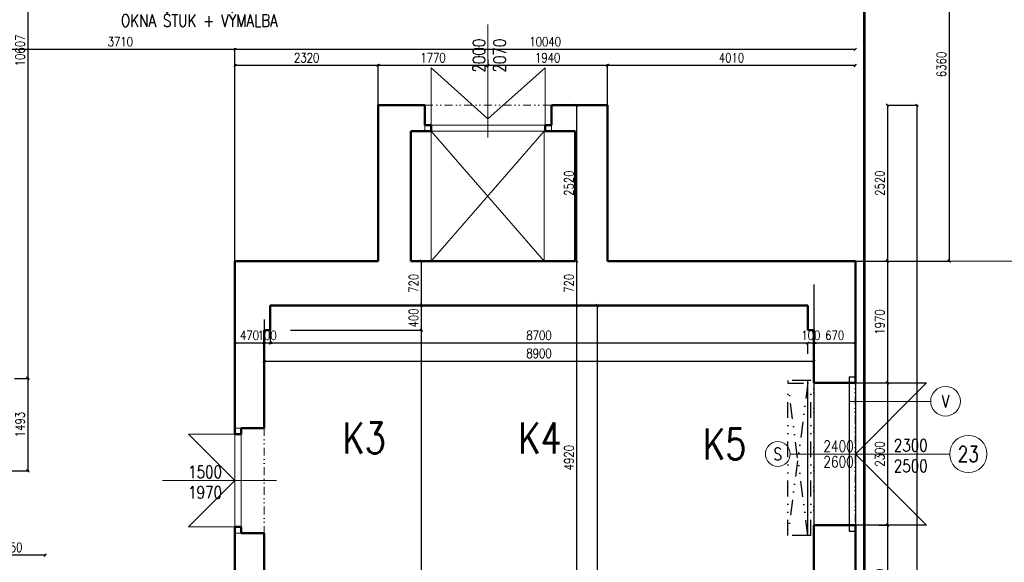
# Model space of a CAD drawing. Header units: millimetres. Extents: x -238874 to 551972, y -298952 to 658415.
# Tile 155 of 256: x 69474 to 85408, y 73399 to 82173. Entities that reach past the tile are written whole.
import ezdxf
from ezdxf.enums import TextEntityAlignment as Align

# ---------------------------------------------------------------- set-up
doc = ezdxf.new("R2010")
doc.units = ezdxf.units.MM
doc.header["$LTSCALE"] = 20
doc.linetypes.add('DIVIDE', pattern=[31.75, 12.7, -6.35, 0, -6.35, 0, -6.35])
doc.linetypes.add('DIVIDE2', pattern=[15.875, 6.35, -3.175, 0, -3.175, 0, -3.175])
for name, color, linetype in [('00_HEDVIKA _KRESBA', 1, 'Continuous'), ('CZ', 255, 'Continuous'), ('KOTY', 8, 'Continuous')]:
    doc.layers.add(name, color=color, linetype=linetype)
doc.layers.add('00_HEDVIKA_DEMOLICE', color=2, linetype='Continuous', lineweight=30, transparency=0.3)
for name, color, linetype, lineweight in [('CKBUBLINY', 1, 'Continuous', 18), ('CKBUBLINY DEMOLICE', 4, 'Continuous', 18), ('CKBUBLINY_POPIS', 3, 'Continuous', 25), ('CKDVERE_', 120, 'Continuous', 25), ('CKDVERE_OSY', 120, 'Continuous', 18), ('CKDVERE_POPIS', 120, 'Continuous', 25), ('CKTEXTY_MALE', 140, 'Continuous', 18), ('NOSNÉ', 8, 'Continuous', 50), ('PRUCHODY', 7, 'Continuous', 18)]:
    doc.layers.add(name, color=color, linetype=linetype, lineweight=lineweight)
doc.layers.add('CKNETISK', color=116, linetype='Continuous', lineweight=18, plot=False)
doc.styles.add('SIMPLEX', font='SIMPLEX.shx', dxfattribs={"width": 0.8, "bigfont": 'CAD13.shx'})
doc.styles.get("Standard").update_dxf_attribs({"font": 'simplex.shx', "width": 0.8})
doc.dimstyles.new('CKA', dxfattribs={"dimtxt": 200, "dimasz": 40, "dimexe": 20, "dimexo": 0.2, "dimgap": 50, "dimtad": 1, "dimdec": 0, "dimrnd": 1, "dimzin": 0, "dimdsep": 46, "dimtxsty": 'Standard', "dimblk1": 'OBLIQUE', "dimblk2": 'OBLIQUE', "dimsah": 1, "dimcen": 0.09, "dimclrd": 253, "dimclre": 253, "dimclrt": 253, "dimadec": 0, "dimazin": 0, "dimtfac": 1, "dimtdec": 0, "dimtix": 1, "dimtmove": 2, "dimatfit": 3, "dimfxl": 1, "dimtolj": 1, "dimtzin": 0, "dimarcsym": 0})

# ---------------------------------------------------------------- blocks, each defined once
blk = doc.blocks.new('_OBLIQUE')
at = {"color": 0, "linetype": 'ByBlock'}
blk.add_line((-0.5, -0.5), (0.5, 0.5), dxfattribs=at)
blk = doc.blocks.new('*D685')
at = {"layer": 'DEFPOINTS', "color": 0, "transparency": 16777216}
for p in [(69248, 81751), (69248, 81693), (72958, 78344)]:
    blk.add_point(p, dxfattribs=at)
at = {"layer": 'KOTY', "lineweight": -2, "transparency": 16777216}
for p, q in [((72958, 81693), (69248, 81693)), ((69248, 81370), (69248, 81673))]:
    blk.add_line(p, q, dxfattribs=at)
at = {"layer": 'KOTY', "lineweight": -2, "transparency": 16777216, "xscale": 40, "yscale": 40, "zscale": 40, "rotation": 180}
blk.add_blockref('_OBLIQUE', (69248, 81693), dxfattribs=at)
at = {"layer": 'KOTY', "lineweight": -2, "transparency": 16777216, "xscale": 40, "yscale": 40, "zscale": 40}
blk.add_blockref('_OBLIQUE', (72958, 81693), dxfattribs=at)
at = {"layer": 'KOTY', "transparency": 16777216, "insert": (71103, 81818), "char_height": 150, "attachment_point": 5, "style": 'SIMPLEX'}
blk.add_mtext('\\A1;3710', dxfattribs=at)
blk = doc.blocks.new('*D1030')
at = {"layer": 'DEFPOINTS', "color": 0, "transparency": 16777216}
for p in [(69010, 86980), (69010, 76373), (69605, 76373)]:
    blk.add_point(p, dxfattribs=at)
at = {"layer": 'KOTY', "lineweight": -2, "transparency": 16777216}
for p, q in [((69605, 86980), (69605, 76373)), ((69391, 76373), (69625, 76373))]:
    blk.add_line(p, q, dxfattribs=at)
at = {"layer": 'KOTY', "lineweight": -2, "transparency": 16777216, "xscale": 40, "yscale": 40, "zscale": 40}
for p, rotation in [((69605, 86980), 90), ((69605, 76373), 270)]:
    blk.add_blockref('_OBLIQUE', p, dxfattribs=dict(at, rotation=rotation))
at = {"layer": 'KOTY', "transparency": 16777216, "insert": (69480, 81676), "char_height": 150, "attachment_point": 5, "rotation": 90, "style": 'SIMPLEX'}
blk.add_mtext('\\A1;10607', dxfattribs=at)
blk = doc.blocks.new('*D1111')
at = {"layer": 'DEFPOINTS', "color": 0, "transparency": 16777216}
for p in [(69010, 76373), (67518, 74880), (69605, 74880)]:
    blk.add_point(p, dxfattribs=at)
at = {"layer": 'KOTY', "lineweight": -2, "transparency": 16777216}
for p, q in [((69605, 76373), (69605, 74880)), ((67898, 74880), (69625, 74880))]:
    blk.add_line(p, q, dxfattribs=at)
at = {"layer": 'KOTY', "lineweight": -2, "transparency": 16777216, "xscale": 40, "yscale": 40, "zscale": 40}
for p, rotation in [((69605, 76373), 90), ((69605, 74880), 270)]:
    blk.add_blockref('_OBLIQUE', p, dxfattribs=dict(at, rotation=rotation))
at = {"layer": 'KOTY', "transparency": 16777216, "insert": (69480, 75626), "char_height": 150, "attachment_point": 5, "rotation": 90, "style": 'SIMPLEX'}
blk.add_mtext('\\A1;1493', dxfattribs=at)
blk = doc.blocks.new('*D1113')
at = {"layer": 'DEFPOINTS', "color": 0, "transparency": 16777216}
for p in [(68738, 73514), (68738, 73024), (69888, 73024)]:
    blk.add_point(p, dxfattribs=at)
at = {"layer": 'KOTY', "lineweight": -2, "transparency": 16777216}
for p, q in [((68738, 73405), (68738, 73534)), ((69888, 73514), (68738, 73514))]:
    blk.add_line(p, q, dxfattribs=at)
at = {"layer": 'KOTY', "lineweight": -2, "transparency": 16777216, "xscale": 40, "yscale": 40, "zscale": 40, "rotation": 180}
blk.add_blockref('_OBLIQUE', (68738, 73514), dxfattribs=at)
at = {"layer": 'KOTY', "lineweight": -2, "transparency": 16777216, "xscale": 40, "yscale": 40, "zscale": 40}
blk.add_blockref('_OBLIQUE', (69888, 73514), dxfattribs=at)
at = {"layer": 'KOTY', "transparency": 16777216, "insert": (69313, 73639), "char_height": 150, "attachment_point": 5, "style": 'SIMPLEX'}
blk.add_mtext('\\A1;1150', dxfattribs=at)
blk = doc.blocks.new('*D1180')
at = {"layer": 'DEFPOINTS', "color": 0, "transparency": 16777216}
for p in [(83145, 80790), (83997, 80790), (83145, 48712)]:
    blk.add_point(p, dxfattribs=at)
at = {"layer": 'KOTY', "lineweight": -2, "transparency": 16777216}
for p, q in [((83526, 80790), (84017, 80790)), ((83997, 48712), (83997, 80790))]:
    blk.add_line(p, q, dxfattribs=at)
at = {"layer": 'KOTY', "lineweight": -2, "transparency": 16777216, "xscale": 40, "yscale": 40, "zscale": 40}
for p, rotation in [((83997, 80790), 90), ((83997, 48712), 270)]:
    blk.add_blockref('_OBLIQUE', p, dxfattribs=dict(at, rotation=rotation))
at = {"layer": 'KOTY', "transparency": 16777216, "insert": (83872, 64751), "char_height": 150, "attachment_point": 5, "rotation": 90, "style": 'SIMPLEX'}
blk.add_mtext('\\A1;32078', dxfattribs=at)
blk = doc.blocks.new('*D1181')
at = {"layer": 'DEFPOINTS', "color": 0, "transparency": 16777216}
for p in [(78825, 77550), (80288, 77550), (80288, 57650)]:
    blk.add_point(p, dxfattribs=at)
at = {"layer": 'KOTY', "lineweight": -2, "transparency": 16777216}
for p, q in [((79907, 77550), (78805, 77550)), ((78825, 57650), (78825, 77550))]:
    blk.add_line(p, q, dxfattribs=at)
at = {"layer": 'KOTY', "lineweight": -2, "transparency": 16777216, "xscale": 40, "yscale": 40, "zscale": 40}
for p, rotation in [((78825, 77550), 90), ((78825, 57650), 270)]:
    blk.add_blockref('_OBLIQUE', p, dxfattribs=dict(at, rotation=rotation))
at = {"layer": 'KOTY', "transparency": 16777216, "insert": (78700, 67600), "char_height": 150, "attachment_point": 5, "rotation": 90, "style": 'SIMPLEX'}
blk.add_mtext('\\A1;19900', dxfattribs=at)
blk = doc.blocks.new('*D1283')
at = {"layer": 'DEFPOINTS', "color": 0, "transparency": 16777216}
for p in [(72958, 81693), (72958, 77799), (82998, 77799)]:
    blk.add_point(p, dxfattribs=at)
at = {"layer": 'KOTY', "lineweight": -2, "transparency": 16777216}
for p, q in [((72958, 78180), (72958, 81713)), ((82998, 81693), (72958, 81693))]:
    blk.add_line(p, q, dxfattribs=at)
at = {"layer": 'KOTY', "lineweight": -2, "transparency": 16777216, "xscale": 40, "yscale": 40, "zscale": 40, "rotation": 180}
blk.add_blockref('_OBLIQUE', (72958, 81693), dxfattribs=at)
at = {"layer": 'KOTY', "lineweight": -2, "transparency": 16777216, "xscale": 40, "yscale": 40, "zscale": 40}
blk.add_blockref('_OBLIQUE', (82998, 81693), dxfattribs=at)
at = {"layer": 'KOTY', "transparency": 16777216, "insert": (77978, 81818), "char_height": 150, "attachment_point": 5, "style": 'SIMPLEX'}
blk.add_mtext('\\A1;10040', dxfattribs=at)
blk = doc.blocks.new('*D1284')
at = {"layer": 'DEFPOINTS', "color": 0, "transparency": 16777216}
for p in [(83148, 84630), (83148, 78270), (84516, 78270)]:
    blk.add_point(p, dxfattribs=at)
at = {"layer": 'KOTY', "lineweight": -2, "transparency": 16777216}
for p, q in [((84516, 84630), (84516, 78270)), ((83529, 78270), (84536, 78270))]:
    blk.add_line(p, q, dxfattribs=at)
at = {"layer": 'KOTY', "lineweight": -2, "transparency": 16777216, "xscale": 40, "yscale": 40, "zscale": 40}
for p, rotation in [((84516, 84630), 90), ((84516, 78270), 270)]:
    blk.add_blockref('_OBLIQUE', p, dxfattribs=dict(at, rotation=rotation))
at = {"layer": 'KOTY', "transparency": 16777216, "insert": (84391, 81450), "char_height": 150, "attachment_point": 5, "rotation": 90, "style": 'SIMPLEX'}
blk.add_mtext('\\A1;6360', dxfattribs=at)
blk = doc.blocks.new('*D1285')
at = {"layer": 'DEFPOINTS', "color": 0, "transparency": 16777216}
for p in [(78988, 81433), (78988, 78084), (82998, 78084)]:
    blk.add_point(p, dxfattribs=at)
at = {"layer": 'KOTY', "lineweight": -2, "transparency": 16777216}
for p, q in [((78988, 78465), (78988, 81453)), ((82998, 81433), (78988, 81433))]:
    blk.add_line(p, q, dxfattribs=at)
at = {"layer": 'KOTY', "lineweight": -2, "transparency": 16777216, "xscale": 40, "yscale": 40, "zscale": 40, "rotation": 180}
blk.add_blockref('_OBLIQUE', (78988, 81433), dxfattribs=at)
at = {"layer": 'KOTY', "lineweight": -2, "transparency": 16777216, "xscale": 40, "yscale": 40, "zscale": 40}
blk.add_blockref('_OBLIQUE', (82998, 81433), dxfattribs=at)
at = {"layer": 'KOTY', "transparency": 16777216, "insert": (80993, 81558), "char_height": 150, "attachment_point": 5, "style": 'SIMPLEX'}
blk.add_mtext('\\A1;4010', dxfattribs=at)
blk = doc.blocks.new('*D1286')
at = {"layer": 'DEFPOINTS', "color": 0, "transparency": 16777216}
for p in [(77048, 81908), (77048, 81433), (78988, 78084)]:
    blk.add_point(p, dxfattribs=at)
at = {"layer": 'KOTY', "lineweight": -2, "transparency": 16777216}
for p, q in [((77048, 81527), (77048, 81413)), ((78988, 81433), (77048, 81433))]:
    blk.add_line(p, q, dxfattribs=at)
at = {"layer": 'KOTY', "lineweight": -2, "transparency": 16777216, "xscale": 40, "yscale": 40, "zscale": 40, "rotation": 180}
blk.add_blockref('_OBLIQUE', (77048, 81433), dxfattribs=at)
at = {"layer": 'KOTY', "lineweight": -2, "transparency": 16777216, "xscale": 40, "yscale": 40, "zscale": 40}
blk.add_blockref('_OBLIQUE', (78988, 81433), dxfattribs=at)
at = {"layer": 'KOTY', "transparency": 16777216, "insert": (78018, 81558), "char_height": 150, "attachment_point": 5, "style": 'SIMPLEX'}
blk.add_mtext('\\A1;1940', dxfattribs=at)
blk = doc.blocks.new('*D1287')
at = {"layer": 'DEFPOINTS', "color": 0, "transparency": 16777216}
for p in [(77048, 81908), (75278, 81433), (75278, 78084)]:
    blk.add_point(p, dxfattribs=at)
at = {"layer": 'KOTY', "lineweight": -2, "transparency": 16777216}
for p, q in [((75278, 78465), (75278, 81453)), ((77048, 81433), (75278, 81433))]:
    blk.add_line(p, q, dxfattribs=at)
at = {"layer": 'KOTY', "lineweight": -2, "transparency": 16777216, "xscale": 40, "yscale": 40, "zscale": 40, "rotation": 180}
blk.add_blockref('_OBLIQUE', (75278, 81433), dxfattribs=at)
at = {"layer": 'KOTY', "lineweight": -2, "transparency": 16777216, "xscale": 40, "yscale": 40, "zscale": 40}
blk.add_blockref('_OBLIQUE', (77048, 81433), dxfattribs=at)
at = {"layer": 'KOTY', "transparency": 16777216, "insert": (76163, 81558), "char_height": 150, "attachment_point": 5, "style": 'SIMPLEX'}
blk.add_mtext('\\A1;1770', dxfattribs=at)
blk = doc.blocks.new('*D1288')
at = {"layer": 'DEFPOINTS', "color": 0, "transparency": 16777216}
for p in [(72958, 81433), (72958, 78084), (75278, 78084)]:
    blk.add_point(p, dxfattribs=at)
at = {"layer": 'KOTY', "lineweight": -2, "transparency": 16777216}
for p, q in [((72958, 78465), (72958, 81453)), ((75278, 81433), (72958, 81433))]:
    blk.add_line(p, q, dxfattribs=at)
at = {"layer": 'KOTY', "lineweight": -2, "transparency": 16777216, "xscale": 40, "yscale": 40, "zscale": 40, "rotation": 180}
blk.add_blockref('_OBLIQUE', (72958, 81433), dxfattribs=at)
at = {"layer": 'KOTY', "lineweight": -2, "transparency": 16777216, "xscale": 40, "yscale": 40, "zscale": 40}
blk.add_blockref('_OBLIQUE', (75278, 81433), dxfattribs=at)
at = {"layer": 'KOTY', "transparency": 16777216, "insert": (74118, 81558), "char_height": 150, "attachment_point": 5, "style": 'SIMPLEX'}
blk.add_mtext('\\A1;2320', dxfattribs=at)
blk = doc.blocks.new('*D1289')
at = {"layer": 'DEFPOINTS', "color": 0, "transparency": 16777216}
for p in [(78786, 80790), (78487, 78270), (78786, 78270)]:
    blk.add_point(p, dxfattribs=at)
at = {"layer": 'KOTY', "lineweight": -2, "transparency": 16777216}
for p, q in [((78487, 80790), (78487, 78270)), ((78405, 78270), (78467, 78270))]:
    blk.add_line(p, q, dxfattribs=at)
at = {"layer": 'KOTY', "lineweight": -2, "transparency": 16777216, "xscale": 40, "yscale": 40, "zscale": 40}
for p, rotation in [((78487, 80790), 90), ((78487, 78270), 270)]:
    blk.add_blockref('_OBLIQUE', p, dxfattribs=dict(at, rotation=rotation))
at = {"layer": 'KOTY', "transparency": 16777216, "insert": (78362, 79530), "char_height": 150, "attachment_point": 5, "rotation": 90, "style": 'SIMPLEX'}
blk.add_mtext('\\A1;2520', dxfattribs=at)
blk = doc.blocks.new('*D1290')
at = {"layer": 'DEFPOINTS', "color": 0, "transparency": 16777216}
for p in [(78988, 80790), (78988, 78270), (83518, 78270)]:
    blk.add_point(p, dxfattribs=at)
at = {"layer": 'KOTY', "lineweight": -2, "transparency": 16777216}
for p, q in [((83518, 80790), (83518, 78270)), ((79369, 78270), (83538, 78270))]:
    blk.add_line(p, q, dxfattribs=at)
at = {"layer": 'KOTY', "lineweight": -2, "transparency": 16777216, "xscale": 40, "yscale": 40, "zscale": 40}
for p, rotation in [((83518, 80790), 90), ((83518, 78270), 270)]:
    blk.add_blockref('_OBLIQUE', p, dxfattribs=dict(at, rotation=rotation))
at = {"layer": 'KOTY', "transparency": 16777216, "insert": (83393, 79530), "char_height": 150, "attachment_point": 5, "rotation": 90, "style": 'SIMPLEX'}
blk.add_mtext('\\A1;2520', dxfattribs=at)
blk = doc.blocks.new('*D1291')
at = {"layer": 'DEFPOINTS', "color": 0, "transparency": 16777216}
for p in [(78988, 78270), (82998, 76300), (83518, 76300)]:
    blk.add_point(p, dxfattribs=at)
at = {"layer": 'KOTY', "lineweight": -2, "transparency": 16777216}
for p, q in [((83518, 78270), (83518, 76300)), ((83379, 76300), (83538, 76300))]:
    blk.add_line(p, q, dxfattribs=at)
at = {"layer": 'KOTY', "lineweight": -2, "transparency": 16777216, "xscale": 40, "yscale": 40, "zscale": 40}
for p, rotation in [((83518, 78270), 90), ((83518, 76300), 270)]:
    blk.add_blockref('_OBLIQUE', p, dxfattribs=dict(at, rotation=rotation))
at = {"layer": 'KOTY', "transparency": 16777216, "insert": (83393, 77285), "char_height": 150, "attachment_point": 5, "rotation": 90, "style": 'SIMPLEX'}
blk.add_mtext('\\A1;1970', dxfattribs=at)
blk = doc.blocks.new('*D1292')
at = {"layer": 'DEFPOINTS', "color": 0, "transparency": 16777216}
for p in [(82998, 76300), (82998, 74000), (83518, 74000)]:
    blk.add_point(p, dxfattribs=at)
at = {"layer": 'KOTY', "lineweight": -2, "transparency": 16777216}
for p, q in [((83518, 76300), (83518, 74000)), ((83379, 74000), (83538, 74000))]:
    blk.add_line(p, q, dxfattribs=at)
at = {"layer": 'KOTY', "lineweight": -2, "transparency": 16777216, "xscale": 40, "yscale": 40, "zscale": 40}
for p, rotation in [((83518, 76300), 90), ((83518, 74000), 270)]:
    blk.add_blockref('_OBLIQUE', p, dxfattribs=dict(at, rotation=rotation))
at = {"layer": 'KOTY', "transparency": 16777216, "insert": (83393, 75150), "char_height": 150, "attachment_point": 5, "rotation": 90, "style": 'SIMPLEX'}
blk.add_mtext('\\A1;2300', dxfattribs=at)
blk = doc.blocks.new('*D1293')
at = {"layer": 'DEFPOINTS', "color": 0, "transparency": 16777216}
for p in [(82998, 74000), (82998, 72180), (83518, 72180)]:
    blk.add_point(p, dxfattribs=at)
at = {"layer": 'KOTY', "lineweight": -2, "transparency": 16777216}
for p, q in [((83518, 74000), (83518, 72180)), ((83379, 72180), (83538, 72180))]:
    blk.add_line(p, q, dxfattribs=at)
at = {"layer": 'KOTY', "lineweight": -2, "transparency": 16777216, "xscale": 40, "yscale": 40, "zscale": 40}
for p, rotation in [((83518, 74000), 90), ((83518, 72180), 270)]:
    blk.add_blockref('_OBLIQUE', p, dxfattribs=dict(at, rotation=rotation))
at = {"layer": 'KOTY', "transparency": 16777216, "insert": (83393, 73090), "char_height": 150, "attachment_point": 5, "rotation": 90, "style": 'SIMPLEX'}
blk.add_mtext('\\A1;1820', dxfattribs=at)
blk = doc.blocks.new('*D1299')
at = {"layer": 'DEFPOINTS', "color": 0, "transparency": 16777216}
for p in [(78487, 77550), (78487, 72630), (79542, 72630)]:
    blk.add_point(p, dxfattribs=at)
at = {"layer": 'KOTY', "lineweight": -2, "transparency": 16777216}
for p, q in [((78487, 77550), (78487, 72630)), ((79162, 72630), (78467, 72630))]:
    blk.add_line(p, q, dxfattribs=at)
at = {"layer": 'KOTY', "lineweight": -2, "transparency": 16777216, "xscale": 40, "yscale": 40, "zscale": 40}
for p, rotation in [((78487, 77550), 90), ((78487, 72630), 270)]:
    blk.add_blockref('_OBLIQUE', p, dxfattribs=dict(at, rotation=rotation))
at = {"layer": 'KOTY', "transparency": 16777216, "insert": (78362, 75090), "char_height": 150, "attachment_point": 5, "rotation": 90, "style": 'SIMPLEX'}
blk.add_mtext('\\A1;4920', dxfattribs=at)
blk = doc.blocks.new('*D1300')
at = {"layer": 'DEFPOINTS', "color": 0, "transparency": 16777216}
for p in [(73478, 77150), (73613, 67850), (75974, 67850)]:
    blk.add_point(p, dxfattribs=at)
at = {"layer": 'KOTY', "lineweight": -2, "transparency": 16777216}
for p, q in [((75974, 77150), (75974, 67850)), ((73994, 67850), (75994, 67850))]:
    blk.add_line(p, q, dxfattribs=at)
at = {"layer": 'KOTY', "lineweight": -2, "transparency": 16777216, "xscale": 40, "yscale": 40, "zscale": 40}
for p, rotation in [((75974, 77150), 90), ((75974, 67850), 270)]:
    blk.add_blockref('_OBLIQUE', p, dxfattribs=dict(at, rotation=rotation))
at = {"layer": 'KOTY', "transparency": 16777216, "insert": (75849, 72500), "char_height": 150, "attachment_point": 5, "rotation": 90, "style": 'SIMPLEX'}
blk.add_mtext('\\A1;9300', dxfattribs=at)
blk = doc.blocks.new('*D1308')
at = {"layer": 'DEFPOINTS', "color": 0, "transparency": 16777216}
for p in [(73528, 77550), (82228, 77150), (73528, 76944)]:
    blk.add_point(p, dxfattribs=at)
at = {"layer": 'KOTY', "lineweight": -2, "transparency": 16777216}
for p, q in [((73528, 77169), (73528, 76924)), ((82228, 76944), (73528, 76944))]:
    blk.add_line(p, q, dxfattribs=at)
at = {"layer": 'KOTY', "lineweight": -2, "transparency": 16777216, "xscale": 40, "yscale": 40, "zscale": 40, "rotation": 180}
blk.add_blockref('_OBLIQUE', (73528, 76944), dxfattribs=at)
at = {"layer": 'KOTY', "lineweight": -2, "transparency": 16777216, "xscale": 40, "yscale": 40, "zscale": 40}
blk.add_blockref('_OBLIQUE', (82228, 76944), dxfattribs=at)
at = {"layer": 'KOTY', "transparency": 16777216, "insert": (77878, 77069), "char_height": 150, "attachment_point": 5, "style": 'SIMPLEX'}
blk.add_mtext('\\A1;8700', dxfattribs=at)
blk = doc.blocks.new('*D1309')
at = {"layer": 'DEFPOINTS', "color": 0, "transparency": 16777216}
for p in [(82328, 76651), (82328, 76300), (73428, 75570)]:
    blk.add_point(p, dxfattribs=at)
at = {"layer": 'KOTY', "lineweight": -2, "transparency": 16777216}
for p, q in [((73428, 76651), (82328, 76651)), ((82328, 76681), (82328, 76671))]:
    blk.add_line(p, q, dxfattribs=at)
at = {"layer": 'KOTY', "lineweight": -2, "transparency": 16777216, "xscale": 40, "yscale": 40, "zscale": 40, "rotation": 180}
blk.add_blockref('_OBLIQUE', (73428, 76651), dxfattribs=at)
at = {"layer": 'KOTY', "lineweight": -2, "transparency": 16777216, "xscale": 40, "yscale": 40, "zscale": 40}
blk.add_blockref('_OBLIQUE', (82328, 76651), dxfattribs=at)
at = {"layer": 'KOTY', "transparency": 16777216, "insert": (77878, 76776), "char_height": 150, "attachment_point": 5, "style": 'SIMPLEX'}
blk.add_mtext('\\A1;8900', dxfattribs=at)
blk = doc.blocks.new('*D1311')
at = {"layer": 'DEFPOINTS', "color": 0, "transparency": 16777216}
for p in [(73528, 77550), (73428, 76944), (73428, 76944)]:
    blk.add_point(p, dxfattribs=at)
at = {"layer": 'KOTY', "lineweight": -2, "transparency": 16777216}
for p, q in [((73428, 77324), (73428, 76964)), ((73428, 76944), (73388, 76944)), ((73528, 76944), (73428, 76944)), ((73528, 76944), (73568, 76944))]:
    blk.add_line(p, q, dxfattribs=at)
at = {"layer": 'KOTY', "lineweight": -2, "transparency": 16777216, "xscale": 40, "yscale": 40, "zscale": 40}
blk.add_blockref('_OBLIQUE', (73428, 76944), dxfattribs=at)
at = {"layer": 'KOTY', "lineweight": -2, "transparency": 16777216, "xscale": 40, "yscale": 40, "zscale": 40, "rotation": 180}
blk.add_blockref('_OBLIQUE', (73528, 76944), dxfattribs=at)
at = {"layer": 'KOTY', "transparency": 16777216, "insert": (73478, 77069), "char_height": 150, "attachment_point": 5, "style": 'SIMPLEX'}
blk.add_mtext('\\A1;100', dxfattribs=at)
blk = doc.blocks.new('*D1312')
at = {"layer": 'DEFPOINTS', "color": 0, "transparency": 16777216}
for p in [(72958, 76944), (72958, 76920), (73428, 76944)]:
    blk.add_point(p, dxfattribs=at)
at = {"layer": 'KOTY', "lineweight": -2, "transparency": 16777216}
for p, q in [((72958, 77301), (72958, 76964)), ((73428, 76944), (72958, 76944))]:
    blk.add_line(p, q, dxfattribs=at)
at = {"layer": 'KOTY', "lineweight": -2, "transparency": 16777216, "xscale": 40, "yscale": 40, "zscale": 40, "rotation": 180}
blk.add_blockref('_OBLIQUE', (72958, 76944), dxfattribs=at)
at = {"layer": 'KOTY', "lineweight": -2, "transparency": 16777216, "xscale": 40, "yscale": 40, "zscale": 40}
blk.add_blockref('_OBLIQUE', (73428, 76944), dxfattribs=at)
at = {"layer": 'KOTY', "transparency": 16777216, "insert": (73193, 77069), "char_height": 150, "attachment_point": 5, "style": 'SIMPLEX'}
blk.add_mtext('\\A1;470', dxfattribs=at)
blk = doc.blocks.new('*D1313')
at = {"layer": 'DEFPOINTS', "color": 0, "transparency": 16777216}
for p in [(74118, 78270), (74118, 77550), (75974, 77550)]:
    blk.add_point(p, dxfattribs=at)
at = {"layer": 'KOTY', "lineweight": -2, "transparency": 16777216}
for p, q in [((75974, 78270), (75974, 77550)), ((74499, 77550), (75994, 77550))]:
    blk.add_line(p, q, dxfattribs=at)
at = {"layer": 'KOTY', "lineweight": -2, "transparency": 16777216, "xscale": 40, "yscale": 40, "zscale": 40}
for p, rotation in [((75974, 78270), 90), ((75974, 77550), 270)]:
    blk.add_blockref('_OBLIQUE', p, dxfattribs=dict(at, rotation=rotation))
at = {"layer": 'KOTY', "transparency": 16777216, "insert": (75849, 77910), "char_height": 150, "attachment_point": 5, "rotation": 90, "style": 'SIMPLEX'}
blk.add_mtext('\\A1;720', dxfattribs=at)
blk = doc.blocks.new('*D1314')
at = {"layer": 'DEFPOINTS', "color": 0, "transparency": 16777216}
for p in [(74118, 77550), (73478, 77150), (75974, 77150)]:
    blk.add_point(p, dxfattribs=at)
at = {"layer": 'KOTY', "lineweight": -2, "transparency": 16777216}
for p, q in [((75974, 77550), (75974, 77590)), ((75974, 77550), (75974, 77150)), ((73859, 77150), (75994, 77150)), ((75974, 77150), (75974, 77110))]:
    blk.add_line(p, q, dxfattribs=at)
at = {"layer": 'KOTY', "lineweight": -2, "transparency": 16777216, "xscale": 40, "yscale": 40, "zscale": 40}
for p, rotation in [((75974, 77550), 270), ((75974, 77150), 90)]:
    blk.add_blockref('_OBLIQUE', p, dxfattribs=dict(at, rotation=rotation))
at = {"layer": 'KOTY', "transparency": 16777216, "insert": (75849, 77350), "char_height": 150, "attachment_point": 5, "rotation": 90, "style": 'SIMPLEX'}
blk.add_mtext('\\A1;400', dxfattribs=at)
blk = doc.blocks.new('*D1315')
at = {"layer": 'DEFPOINTS', "color": 0, "transparency": 16777216}
for p in [(82328, 78270), (82998, 78270), (82328, 76944)]:
    blk.add_point(p, dxfattribs=at)
at = {"layer": 'KOTY', "lineweight": -2, "transparency": 16777216}
for p, q in [((82328, 77889), (82328, 76924)), ((82998, 76944), (82328, 76944))]:
    blk.add_line(p, q, dxfattribs=at)
at = {"layer": 'KOTY', "lineweight": -2, "transparency": 16777216, "xscale": 40, "yscale": 40, "zscale": 40, "rotation": 180}
blk.add_blockref('_OBLIQUE', (82328, 76944), dxfattribs=at)
at = {"layer": 'KOTY', "lineweight": -2, "transparency": 16777216, "xscale": 40, "yscale": 40, "zscale": 40}
blk.add_blockref('_OBLIQUE', (82998, 76944), dxfattribs=at)
at = {"layer": 'KOTY', "transparency": 16777216, "insert": (82663, 77069), "char_height": 150, "attachment_point": 5, "style": 'SIMPLEX'}
blk.add_mtext('\\A1;670', dxfattribs=at)
blk = doc.blocks.new('*D1316')
at = {"layer": 'DEFPOINTS', "color": 0, "transparency": 16777216}
for p in [(82328, 78270), (82228, 77150), (82228, 76944)]:
    blk.add_point(p, dxfattribs=at)
at = {"layer": 'KOTY', "lineweight": -2, "transparency": 16777216}
for p, q in [((82228, 76944), (82188, 76944)), ((82328, 76944), (82228, 76944)), ((82228, 76769), (82228, 76924)), ((82328, 76944), (82368, 76944))]:
    blk.add_line(p, q, dxfattribs=at)
at = {"layer": 'KOTY', "lineweight": -2, "transparency": 16777216, "xscale": 40, "yscale": 40, "zscale": 40}
blk.add_blockref('_OBLIQUE', (82228, 76944), dxfattribs=at)
at = {"layer": 'KOTY', "lineweight": -2, "transparency": 16777216, "xscale": 40, "yscale": 40, "zscale": 40, "rotation": 180}
blk.add_blockref('_OBLIQUE', (82328, 76944), dxfattribs=at)
at = {"layer": 'KOTY', "transparency": 16777216, "insert": (82278, 77069), "char_height": 150, "attachment_point": 5, "style": 'SIMPLEX'}
blk.add_mtext('\\A1;100', dxfattribs=at)
blk = doc.blocks.new('*D1317')
at = {"layer": 'DEFPOINTS', "color": 0, "transparency": 16777216}
for p in [(78786, 78270), (78487, 77550), (78487, 77550)]:
    blk.add_point(p, dxfattribs=at)
at = {"layer": 'KOTY', "lineweight": -2, "transparency": 16777216}
for p, q in [((78487, 78270), (78487, 77550)), ((78106, 77550), (78467, 77550))]:
    blk.add_line(p, q, dxfattribs=at)
at = {"layer": 'KOTY', "lineweight": -2, "transparency": 16777216, "xscale": 40, "yscale": 40, "zscale": 40}
for p, rotation in [((78487, 78270), 90), ((78487, 77550), 270)]:
    blk.add_blockref('_OBLIQUE', p, dxfattribs=dict(at, rotation=rotation))
at = {"layer": 'KOTY', "transparency": 16777216, "insert": (78362, 77910), "char_height": 150, "attachment_point": 5, "rotation": 90, "style": 'SIMPLEX'}
blk.add_mtext('\\A1;720', dxfattribs=at)
blk = doc.blocks.new('CK_BUBBLE_1_0_0')
at = {"color": 0, "linetype": 'ByBlock', "lineweight": -2}
blk.add_circle((0, 0), 1, dxfattribs=at)

msp = doc.modelspace()

# ---------------------------------------------------------------- linework, layer by layer
at = {"layer": '00_HEDVIKA _KRESBA', "linetype": 'DIVIDE2'}
for p, q in [((82327.962, 76400.047), (82327.962, 73900.047)), ((82996.293, 76400.047), (82996.293, 73900.047))]:
    msp.add_line(p, q, dxfattribs=at)
at = {"layer": '00_HEDVIKA_DEMOLICE'}
for p, q in [((82897.962, 76400.047), (82997.962, 76400.047)), ((82897.962, 76400.047), (82897.962, 73900.047)), ((82327.962, 76300.047), (82327.962, 74000.047)), ((82997.962, 76300.047), (82897.962, 76300.047)), ((82997.962, 76300.047), (84147.962, 76300.047)), ((82997.962, 75150.047), (84147.962, 76300.047)), ((82997.962, 76300.047), (82997.962, 74000.047)), ((84147.962, 74000.047), (82997.962, 75150.047)), ((82897.962, 74000.047), (82997.962, 74000.047)), ((84147.962, 74000.047), (82997.962, 74000.047)), ((82897.962, 73900.047), (82997.962, 73900.047))]:
    msp.add_line(p, q, dxfattribs=at)
at = {"layer": 'CKBUBLINY'}
for q in [(82897.962, 75150.047), (84526.073, 75150.047)]:
    msp.add_line((84526.073, 75150.047), q, dxfattribs=at)
at = {"layer": 'CKBUBLINY DEMOLICE'}
msp.add_line((84216.867, 76001.512), (82897.962, 76001.512), dxfattribs=at)
at = {"layer": 'CKDVERE_', "linetype": 'DIVIDE'}
for p, q in [((82229.389, 76340.047), (81905.395, 76340.047)), ((81905.395, 73830.047), (81905.395, 76300.047)), ((82229.389, 73830.047), (81905.395, 76300.047)), ((82229.389, 76300.047), (81905.395, 73830.047)), ((82229.389, 73830.047), (81905.395, 73830.047))]:
    msp.add_line(p, q, dxfattribs=at)
at = {"layer": 'CKDVERE_'}
for p, q in [((82229.389, 73830.047), (82229.389, 76300.047)), ((82279.389, 73830.047), (82229.389, 73830.047))]:
    msp.add_line(p, q, dxfattribs=at)
at = {"layer": 'CKDVERE_', "linetype": 'DIVIDE'}
msp.add_lwpolyline([(82279.389, 73830.047), (82279.389, 76340.047), (81905.718, 76340.047), (81905.718, 76297.591), (82229.389, 76297.591), (82229.389, 76340.047)], dxfattribs=at)
at = {"layer": 'CKDVERE_OSY'}
msp.add_line((82897.962, 75150.047), (81949.928, 75150.047), dxfattribs=at)
at = {"layer": 'CKNETISK', "lineweight": 53}
msp.add_line((83147.962, -240764.395), (83147.962, 658415.336), dxfattribs=at)
at = {"layer": 'CKNETISK'}
msp.add_line((82997.962, 78270.047), (142881.985, 78270.047), dxfattribs=at)
at = {"layer": 'NOSNÉ'}
for p, q in [((75277.962, 78270.047), (75277.962, 80790.047)), ((75277.962, 80790.047), (76032.962, 80790.047)), ((76032.962, 80470.047), (76032.962, 80790.047)), ((78077.962, 80790.047), (78987.962, 80790.047)), ((78077.962, 80470.047), (78077.962, 80790.047)), ((78987.962, 78270.047), (78987.962, 80790.047)), ((76132.962, 80470.047), (76032.962, 80470.047)), ((76132.962, 80470.047), (76132.962, 80370.047)), ((77977.962, 80470.047), (77977.962, 80370.047)), ((77977.962, 80470.047), (78077.962, 80470.047)), ((75802.962, 78270.047), (75802.962, 80370.047)), ((75802.962, 80370.047), (76132.962, 80370.047)), ((77977.962, 80370.047), (78077.962, 80370.047)), ((78077.962, 80370.047), (78462.962, 80370.047)), ((78462.962, 78270.047), (78462.962, 80370.047)), ((78462.962, 78270.047), (78462.962, 80280.283)), ((72957.962, 78270.047), (75277.962, 78270.047)), ((72957.962, 75570.047), (72957.962, 78270.047)), ((75802.962, 78270.047), (78462.962, 78270.047)), ((78987.962, 78270.047), (82997.962, 78270.047)), ((82997.962, 76300.047), (82997.962, 78270.047)), ((82227.962, 77550.047), (73527.962, 77550.047)), ((73527.962, 77550.047), (73527.962, 77150.047)), ((82227.962, 77550.047), (82227.962, 77150.047)), ((73427.962, 77150.047), (73527.962, 77150.047)), ((73427.962, 77150.047), (73427.962, 75570.047)), ((82227.962, 77150.047), (82327.962, 77150.047)), ((82327.962, 77150.047), (82327.962, 76300.047)), ((82327.962, 76300.047), (82997.962, 76300.047)), ((72957.962, 75570.047), (72957.962, 75470.047)), ((73057.962, 75470.047), (73057.962, 75570.047)), ((73057.962, 75570.047), (73427.962, 75570.047)), ((73057.962, 75470.047), (72957.962, 75470.047)), ((72957.962, 73970.047), (73057.962, 73970.047)), ((72957.962, 73970.047), (72957.962, 73870.047)), ((73057.962, 73870.047), (73057.962, 73970.047)), ((82327.962, 74000.047), (82327.962, 72180.047)), ((82997.962, 74000.047), (82327.962, 74000.047)), ((82997.962, 72180.047), (82997.962, 74000.047)), ((72957.962, 71250.047), (72957.962, 73870.047)), ((73057.962, 73870.047), (73427.962, 73870.047)), ((73427.962, 73870.047), (73427.962, 67850.047))]:
    msp.add_line(p, q, dxfattribs=at)
at = {"layer": 'PRUCHODY'}
for p, q in [((77047.962, 80266.938), (77047.962, 82093.502)), ((76132.962, 80470.047), (76132.962, 81392.547)), ((77047.962, 80570.047), (76132.962, 81392.547)), ((77977.962, 81392.547), (77047.962, 80570.047)), ((77977.962, 80470.047), (77977.962, 81392.547)), ((76032.962, 80470.047), (76032.962, 80370.047)), ((76132.962, 80470.047), (77977.962, 80470.047)), ((78077.962, 80470.047), (78077.962, 80370.047)), ((76132.962, 78270.047), (77962.962, 80370.047)), ((76132.962, 80370.047), (77962.962, 78270.047)), ((77977.962, 80370.047), (76132.962, 80370.047)), ((76132.962, 78270.047), (76132.962, 80274.725)), ((77962.962, 78270.047), (77962.962, 80280.283)), ((75802.962, 78270.047), (78462.962, 78270.047)), ((73057.962, 75570.047), (72957.962, 75570.047)), ((72207.962, 75470.047), (72957.962, 75470.047)), ((72207.962, 75470.047), (72957.962, 74720.047)), ((72957.962, 75470.047), (72957.962, 73970.047)), ((73057.962, 73970.047), (73057.962, 75470.047)), ((81949.928, 75150.047), (83410.609, 75150.047)), ((73631.191, 74720.047), (71782.822, 74720.047)), ((72957.962, 74720.047), (72207.962, 73970.047)), ((72207.962, 73970.047), (72957.962, 73970.047)), ((72957.962, 73870.047), (73057.962, 73870.047))]:
    msp.add_line(p, q, dxfattribs=at)
at = {"layer": 'PRUCHODY', "linetype": 'DIVIDE2'}
for p, q in [((76032.962, 80790.047), (78077.962, 80790.047)), ((73427.962, 75570.047), (73427.962, 73870.047))]:
    msp.add_line(p, q, dxfattribs=at)
at = {"layer": 'PRUCHODY'}
msp.add_lwpolyline([(77962.962, 80370.047), (76132.962, 80370.047), (76132.962, 78270.047), (77962.962, 78270.047)], close=True, dxfattribs=at)

# ---------------------------------------------------------------- block references
at = {"layer": 'CKBUBLINY'}
ref = msp.add_blockref('CK_BUBBLE_1_0_0', (84826.073, 75149.846), dxfattribs=dict(at, xscale=300, yscale=300, zscale=300))
ref.add_attrib('NUM1', '23', dxfattribs={"layer": 'CKBUBLINY_POPIS', "height": 250, "width": 0.8, "flags": 8}).set_placement((84826.073, 75149.846), align=Align.MIDDLE_CENTER)
at = {"layer": 'CKBUBLINY DEMOLICE'}
ref = msp.add_blockref('CK_BUBBLE_1_0_0', (84456.866, 76002.269), dxfattribs=dict(at, xscale=240, yscale=240, zscale=240))
ref.add_attrib('NUM1', 'V', dxfattribs={"height": 200, "width": 0.8, "flags": 8}).set_placement((84456.866, 76002.269), align=Align.MIDDLE_CENTER)
ref = msp.add_blockref('CK_BUBBLE_1_0_0', (81742.303, 75150.047), dxfattribs=dict(at, xscale=200, yscale=200, zscale=200))
ref.add_attrib('NUM1', 'S', dxfattribs={"height": 200, "width": 0.8, "flags": 8}).set_placement((81742.303, 75150.047), align=Align.MIDDLE_CENTER)

# ---------------------------------------------------------------- texts
at = {"layer": '00_HEDVIKA_DEMOLICE', "color": 7, "insert": (83619.876, 75391.373), "char_height": 200, "width": 1830.1, "attachment_point": 1}
msp.add_mtext('2300\\P2500', dxfattribs=at)
at = {"layer": 'CKDVERE_POPIS', "width": 0.8}
msp.add_text('2400', height=180, dxfattribs=at).set_placement((82725.962, 75186.047), align=Align.CENTER)
msp.add_text('2600', height=180, dxfattribs=at).set_placement((82725.962, 75114.047), align=Align.TOP_CENTER)
at = {"layer": 'CZ', "color": 7, "width": 0.8}
for s, p in [('K3', (74697.779, 75159.167)), ('K4', (77542.899, 75159.167)), ('K5', (80532.684, 75062.819))]:
    msp.add_text(s, height=500, dxfattribs=at).set_placement(p)
at = {"layer": 'CZ', "color": 7, "insert": (76806.626, 81318.123), "char_height": 200, "width": 1830.1, "attachment_point": 1, "rotation": 90}
msp.add_mtext('2000\\P2070', dxfattribs=at)
at = {"layer": 'CZ', "color": 7, "insert": (72199.84, 74961.373), "char_height": 200, "width": 1830.1, "attachment_point": 1}
msp.add_mtext('1500\\P1970', dxfattribs=at)

# ---------------------------------------------------------------- dimensions: what is measured, and where the dimension line sits
at = {"layer": 'KOTY'}
for base, p1, p2, angle, text, picture, middle in [((69605.312, 76372.941), (69010.405, 86980.047), (69010.405, 76372.941), 270, '10607', '*D1030', (69480.312, 81676.494)), ((84516.433, 78270.047), (83147.962, 84630.047), (83147.962, 78270.047), 270, '6360', '*D1284', (84391.433, 81450.047)), ((78486.633, 78270.047), (78786.167, 80790.047), (78786.167, 78270.047), 90, '2520', '*D1289', (78361.633, 79530.047)), ((83517.804, 78270.047), (78987.962, 80790.047), (78987.962, 78270.047), 270, '2520', '*D1290', (83392.804, 79530.047)), ((83997.408, 80790.047), (83145.1, 48711.708), (83145.1, 80790.047), 270, '32078', '*D1180', (83872.408, 64750.878)), ((75974.048, 77550.047), (74117.962, 78270.047), (74117.962, 77550.047), 270, '720', '*D1313', (75849.048, 77910.047)), ((78486.633, 77550.047), (78786.167, 78270.047), (78486.633, 77550.047), 90, '720', '*D1317', (78361.633, 77910.047)), ((83517.804, 76300.047), (78987.962, 78270.047), (82997.962, 76300.047), 270, '1970', '*D1291', (83392.804, 77285.047)), ((82227.962, 76943.56), (82327.962, 78270.047), (82227.962, 77150.047), 180, '100', '*D1316', (82277.962, 77068.56)), ((82327.962, 76943.56), (82997.962, 78270.047), (82327.962, 78270.047), 180, '670', '*D1315', (82662.962, 77068.56)), ((73427.962, 76943.56), (73527.962, 77550.047), (73427.962, 76943.56), 180, '100', '*D1311', (73477.962, 77068.56)), ((75974.048, 77150.047), (74117.962, 77550.047), (73477.962, 77150.047), 270, '400', '*D1314', (75849.048, 77350.047)), ((73527.962, 76943.56), (82227.962, 77150.047), (73527.962, 77550.047), 180, '8700', '*D1308', (77877.962, 77068.56)), ((78486.633, 72630.047), (78486.633, 77550.047), (79542.393, 72630.047), 90, '4920', '*D1299', (78361.633, 75090.047)), ((78824.756, 77550.047), (80287.962, 57650.047), (80287.962, 77550.047), 90, '19900', '*D1181', (78699.756, 67600.047)), ((72957.962, 76943.56), (73427.962, 76943.56), (72957.962, 76920.047), 180, '470', '*D1312', (73192.962, 77068.56)), ((75974.048, 67850.047), (73477.962, 77150.047), (73612.962, 67850.047), 270, '9300', '*D1300', (75849.048, 72500.047)), ((69605.312, 74880.047), (69010.405, 76372.941), (67517.512, 74880.047), 270, '1493', '*D1111', (69480.312, 75626.494)), ((83517.804, 74000.047), (82997.962, 76300.047), (82997.962, 74000.047), 270, '2300', '*D1292', (83392.804, 75150.047)), ((83517.804, 72180.047), (82997.962, 74000.047), (82997.962, 72180.047), 270, '1820', '*D1293', (83392.804, 73090.047))]:
    dim = msp.add_linear_dim(base=base, p1=p1, p2=p2, angle=angle, text=text, dimstyle='CKA', override={"dimtxt": 150, "dimexo": 380.774374, "dimtxsty": 'SIMPLEX', "dimse1": 1, "dimclrd": 256, "dimclre": 256, "dimclrt": 256}, dxfattribs=at)
    dim.commit()
    dim.dimension.update_dxf_attribs({"geometry": picture, "text_midpoint": middle})
for base, p1, p2, text, picture, middle in [((69247.962, 81693.139), (72957.962, 78344.067), (69247.962, 81750.514), '3710', '*D685', (71102.962, 81818.139)), ((72957.962, 81693.139), (82997.962, 77799.317), (72957.962, 77799.317), '10040', '*D1283', (77977.962, 81818.139)), ((75277.962, 81433.15), (77047.962, 81907.533), (75277.962, 78084.078), '1770', '*D1287', (76162.962, 81558.15)), ((77047.962, 81433.15), (78987.962, 78084.078), (77047.962, 81907.533), '1940', '*D1286', (78017.962, 81558.15)), ((72957.962, 81433.15), (75277.962, 78084.078), (72957.962, 78084.078), '2320', '*D1288', (74117.962, 81558.15)), ((78987.962, 81433.15), (82997.962, 78084.078), (78987.962, 78084.078), '4010', '*D1285', (80992.962, 81558.15)), ((82327.962, 76650.701), (73427.962, 75570.047), (82327.962, 76300.047), '8900', '*D1309', (77877.962, 76775.701)), ((68737.962, 73514.305), (69887.962, 73024.364), (68737.962, 73024.364), '1150', '*D1113', (69312.962, 73639.305))]:
    dim = msp.add_linear_dim(base=base, p1=p1, p2=p2, text=text, dimstyle='CKA', override={"dimtxt": 150, "dimexo": 380.774374, "dimtxsty": 'SIMPLEX', "dimse1": 1, "dimclrd": 256, "dimclre": 256, "dimclrt": 256}, dxfattribs=at)
    dim.commit()
    dim.dimension.update_dxf_attribs({"geometry": picture, "text_midpoint": middle})

# ---------------------------------------------------------------- next in the draw order: texts
at = {"layer": 'CKTEXTY_MALE', "insert": (73650.363, 82593.404), "char_height": 200, "width": 3676.17899, "attachment_point": 3, "bg_fill": 3, "box_fill_scale": 1.5, "bg_fill_color": 256, "bg_fill_transparency": 0}
msp.add_mtext('ÚPRAVA OSTĚNÍ PO OSAZENÍ OKNA ŠTUK + VÝMALBA', dxfattribs=at)

doc.saveas('drawing.dxf')
